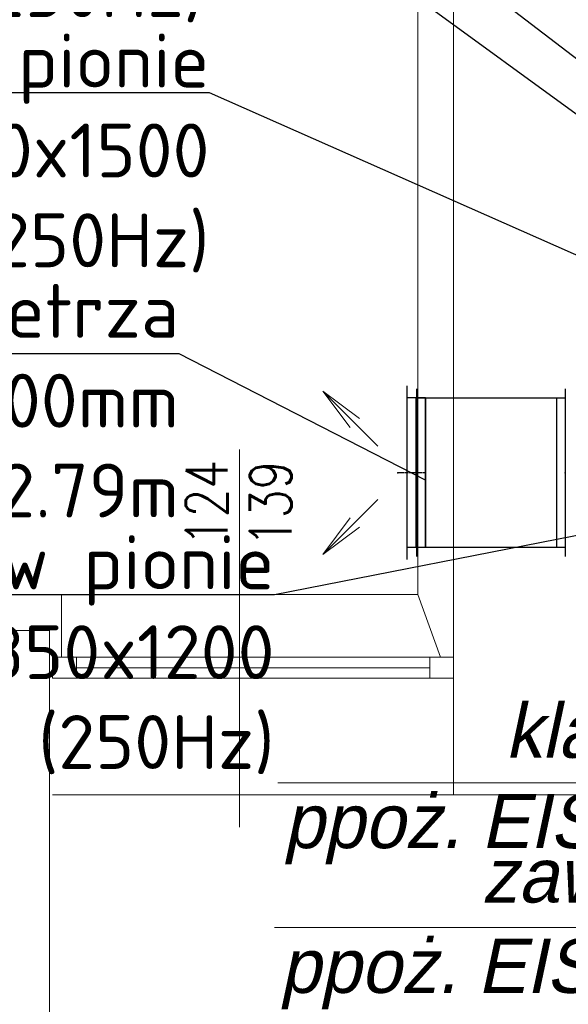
# Model space of a CAD drawing. Header units: millimetres. Extents: x 12823 to 36134, y -75536 to -5600.
# Tile 7 of 26: x 29183 to 29366, y -74439 to -74110. Entities that reach past the tile are written whole.
import ezdxf
from ezdxf import colors
from ezdxf.entities.mleader import LeaderData, LeaderLine
from ezdxf.enums import TextEntityAlignment as Align
from ezdxf.math import Vec2, Vec3

# ---------------------------------------------------------------- set-up
doc = ezdxf.new("R2010")
doc.units = ezdxf.units.MM
doc.linetypes.add('CENTER', pattern=[0.55, 0.37, -0.06, 0.06, -0.06])
doc.layers.get('0').update_dxf_attribs({"lineweight": 0})
for name, color, linetype, lineweight in [('TK-CO-stary budynek zasilanie', 88, 'Continuous', 30), ('TK-podklad', 252, 'Continuous', 13), ('TK-V-opis', 7, 'Continuous', 15), ('TK_OPIS WENT NAWIEW', 7, 'Continuous', 13), ('WEN_WR-_ZLICZAC', 34, 'Continuous', 30)]:
    doc.layers.add(name, color=color, linetype=linetype, lineweight=lineweight)
doc.layers.add('WEN_WR-_ATRYBUT', color=6, linetype='Continuous')
doc.layers.add('WEN_WR-_OSIE', color=2, linetype='CENTER')
doc.styles.add('ETYKIETY_PRZEWODOW_NA_RZUCIE', font='txt', dxfattribs={"oblique": 12, "height": 200})
doc.styles.add('OPIS', font='simplex.shx', dxfattribs={"width": 0.75, "height": 18})
doc.styles.add('SIMPLEX', font='simplex.shx')
doc.styles.add('STYL_WENTYLE', font='arial.ttf', dxfattribs={"width": 0.8})

# ---------------------------------------------------------------- blocks, each defined once
blk = doc.blocks.new('_None')
blk = doc.blocks.new('QD-500X400CNWR-_496-74896075_24')
at = {"ltscale": 22}
for p, q in [((0, -280), (0, 280)), ((496.7, -280), (496.7, 280)), ((30, -250), (30, 250)), ((466.7, -250), (466.7, 250))]:
    blk.add_line(p, q, dxfattribs=at)
blk.add_lwpolyline([(0, 250), (496.7, 250), (496.7, -250), (0, -250)], close=True, dxfattribs=at)
for p in [(0, 0), (496.7, 0)]:
    blk.add_point(p, dxfattribs=at)
at = {"layer": 'WEN_WR-_ATRYBUT', "ltscale": 22, "style": 'STYL_WENTYLE', "width": 0.8, "flags": 8}
blk.add_attdef('WENTYLE', text='', height=200, dxfattribs=at).set_placement((248.4, 0), align=Align.BOTTOM_LEFT)
at = {"layer": 'WEN_WR-_OSIE', "ltscale": 22, "style": 'STYL_WENTYLE', "width": 0.8, "flags": 8}
blk.add_attdef('FI_KANALU', text='', height=40, dxfattribs=at).set_placement((248.4, 0), align=Align.MIDDLE_CENTER)
blk = doc.blocks.new('ZS500500SO_21')
at = {"ltscale": 22}
for p, q in [((-62, -290), (-62, 290)), ((0, 250), (-62, 250)), ((-31, -250), (-31, 250)), ((0, -250), (0, 250)), ((0, -250), (-62, -250))]:
    blk.add_line(p, q, dxfattribs=at)
for p in [(-93, 0), (0, 0)]:
    blk.add_point(p, dxfattribs=at)
at = {"layer": 'WEN_WR-_OSIE', "ltscale": 22}
blk.add_line((0, 0), (-93, 0), dxfattribs=at)
at = {"layer": 'WEN_WR-_ATRYBUT', "ltscale": 22, "style": 'STYL_WENTYLE', "width": 0.8, "flags": 8}
blk.add_attdef('WENTYLE', text='', height=200, dxfattribs=at).set_placement((0, 0), align=Align.BOTTOM_LEFT)
blk = doc.blocks.new('G$C44078408')
at = {"layer": 'TK-podklad', "ltscale": 22}
for p, q in [((1421.95, 1480.4), (1421.95, 1223.4)), ((1195.95, 1223.4), (1421.95, 1223.4)), ((1421.95, 1223.4), (1302.95, 1223.4)), ((1302.95, 1223.4), (1302.95, 1202.4)), ((1421.95, 1223.4), (1429.57, 1202.4)), ((1433.95, 1156.4), (1299.95, 1156.4))]:
    blk.add_line(p, q, dxfattribs=at)
at = {"layer": 'TK-podklad', "linetype": 'Continuous'}
for p, q in [((1433.95, 1468.4), (1433.95, 1156.4)), ((1362.45, 1271.87), (1362.45, 1145.7)), ((1362.45, 1271.87), (1362.45, 1148.9)), ((1198.95, 1211.4), (1298.95, 1211.4)), ((1298.95, 1211.4), (1298.95, 912.4)), ((1425.95, 1202.4), (1307.95, 1202.4)), ((1425.95, 1198.9), (1307.95, 1198.9)), ((1425.95, 1195.4), (1307.95, 1195.4)), ((1433.95, 1156.4), (1742.95, 1156.4))]:
    blk.add_line(p, q, dxfattribs=at)
for points in [[(1299.95, 1202.4), (1307.95, 1202.4), (1307.95, 1195.4), (1299.95, 1195.4)], [(1425.95, 1202.4), (1433.95, 1202.4), (1433.95, 1195.4), (1425.95, 1195.4)]]:
    blk.add_lwpolyline(points, close=True, dxfattribs=at)
at = {"layer": 'TK-podklad', "linetype": 'Continuous', "style": 'SIMPLEX', "width": 0.8}
for s, p in [('124', (1358.44, 1239.57)), ('139', (1379.8, 1239.32))]:
    blk.add_text(s, height=13.984, rotation=90, dxfattribs=at).set_placement(p)
blk = doc.blocks.new('STRZAŁKA NAWIEW')
at = {"layer": 'TK_OPIS WENT NAWIEW', "ltscale": 2}
for q in [(24405.63, -21410.03), (24414.86, -21416.19), (24411.79, -21419.26)]:
    blk.add_line((24424.01, -21428.41), q, dxfattribs=at)

msp = doc.modelspace()

# ---------------------------------------------------------------- linework, layer by layer
at = {"layer": 'TK-CO-stary budynek zasilanie', "color": 1, "lineweight": 9}
for points in [[(29268.22, -74413.09), (29401.14, -74413.09), (29502.08, -74322.96)], [(29269.43, -74364.72), (29402.35, -74364.72), (29477.89, -74321.14)]]:
    msp.add_lwpolyline(points, dxfattribs=at)

# ---------------------------------------------------------------- block references
at = {"layer": 'TK-podklad', "ltscale": 22}
msp.add_blockref('G$C44078408', (27894.17, -75525.18), dxfattribs=at)
at = {"layer": 'TK_OPIS WENT NAWIEW', "xscale": -1, "rotation": 270}
msp.add_blockref('STRZAŁKA NAWIEW', (50712.83, -98657.81), dxfattribs=at)
at = {"layer": 'TK_OPIS WENT NAWIEW', "rotation": 270}
msp.add_blockref('STRZAŁKA NAWIEW', (50712.83, -49864.38), dxfattribs=at)
at = {"layer": 'WEN_WR-_ZLICZAC', "ltscale": 22, "xscale": 0.1, "yscale": 0.1, "zscale": 0.1}
msp.add_blockref('ZS500500SO_21', (29318.75, -74261.1), dxfattribs=at)
at = {"layer": 'WEN_WR-_ZLICZAC', "ltscale": 22, "xscale": 0.1, "yscale": 0.1, "zscale": 0.1, "rotation": 180}
msp.add_blockref('QD-500X400CNWR-_496-74896075_24', (29365.43, -74261.1), dxfattribs=at)

# ---------------------------------------------------------------- texts
at = {"layer": 'TK-CO-stary budynek zasilanie', "color": 1, "ltscale": 22, "char_height": 18.116, "width": 423.6117, "attachment_point": 1, "style": 'ETYKIETY_PRZEWODOW_NA_RZUCIE'}
for s, insert in [('\\A1;\\pxqr;klapa\\Pppoż. EIS60', (28979.69, -74338.22)), ('\\A1;\\pxqr;zawór\\Pppoż. EIS60', (28978.48, -74386.59))]:
    msp.add_mtext(s, dxfattribs=dict(at, insert=insert))

# ---------------------------------------------------------------- leaders
at = {"layer": 'TK-V-opis'}
ml = msp.add_multileader_mtext('Standard', dxfattribs=at)
ml.set_content('\\A1;\\pxqr;{\\W1;\\fISOCPEUR|b0|i0|c238|p34;tłumik akustyczny w pionie\\P400x300x1200\\Ptłumienie 17dB (250Hz)}', color=256, style='OPIS')
ml.set_leader_properties()
ml.set_arrow_properties(name='NONE')
ml.build(insert=Vec2(0, 0))
ml.multileader.update_dxf_attribs({"text_left_attachment_type": 6, "text_right_attachment_type": 6, "dogleg_length": 0, "arrow_head_size": 0})
ctx = ml.context
ctx.base_point, ctx.char_height, ctx.arrow_head_size, ctx.landing_gap_size, ctx.plane_origin = Vec3(28945.92, -73942.53), 18, 0, 0, Vec3(29397.64, -74478.62)
ctx.left_attachment, ctx.right_attachment, ctx.text_align_type = 6, 6, 2
notes = []
notes.append((ctx, [(0, (1, 1, 0), (29242.92, -73942.53), (-1, 0), 0, [(0, [(29395.33, -74136.6)], 0, [])])]))
ctx.mtext.insert, ctx.mtext.width, ctx.mtext.alignment, ctx.mtext.flow_direction = Vec3(29242.92, -73922.73), 351.6608, 3, 5
ml = msp.add_multileader_mtext('Standard', dxfattribs=at)
ml.set_content('\\A1;\\pxqr;{\\W1;\\fISOCPEUR|b0|i0|c238|p34;NW1 - centrala wentylacyjna}', color=256, style='OPIS')
ml.set_leader_properties()
ml.set_arrow_properties(name='NONE')
ml.build(insert=Vec2(0, 0))
ml.multileader.update_dxf_attribs({"text_left_attachment_type": 6, "text_right_attachment_type": 6, "dogleg_length": 0, "arrow_head_size": 0})
ctx = ml.context
ctx.base_point, ctx.char_height, ctx.arrow_head_size, ctx.landing_gap_size, ctx.plane_origin = Vec3(28929.72, -74025.92), 18, 0, 0, Vec3(29390.9, -74516.1)
ctx.left_attachment, ctx.right_attachment, ctx.text_align_type = 6, 6, 2
notes.append((ctx, [(0, (1, 1, 0), (29242.92, -74025.92), (-1, 0), 0, [(0, [(29375.33, -74127.59)], 0, [])])]))
ctx.mtext.insert, ctx.mtext.width, ctx.mtext.alignment, ctx.mtext.flow_direction = Vec3(29242.92, -74002.52), 351.6608, 3, 5
ml = msp.add_multileader_mtext('Standard', dxfattribs=at)
ml.set_content('\\A1;\\pxqr;{\\W1;\\fISOCPEUR|b0|i0|c238|p34;tłumik akustyczny w pionie\\P800x350x1000\\Ptłumienie 25dB (250Hz)}', color=256, style='OPIS')
ml.set_leader_properties()
ml.set_arrow_properties(name='NONE')
ml.build(insert=Vec2(0, 0))
ml.multileader.update_dxf_attribs({"text_left_attachment_type": 6, "text_right_attachment_type": 6, "dogleg_length": 0, "arrow_head_size": 0})
ctx = ml.context
ctx.base_point, ctx.char_height, ctx.arrow_head_size, ctx.landing_gap_size, ctx.plane_origin = Vec3(28947.73, -74050.67), 18, 0, 0, Vec3(29399.45, -74509.48)
ctx.left_attachment, ctx.right_attachment, ctx.text_align_type = 6, 6, 2
notes.append((ctx, [(0, (1, 1, 0), (29244.73, -74050.67), (-1, 0), 0, [(0, [(29425.03, -74182.1)], 0, [])])]))
ctx.mtext.insert, ctx.mtext.width, ctx.mtext.alignment, ctx.mtext.flow_direction = Vec3(29244.73, -74030.87), 351.6608, 3, 5
ml = msp.add_multileader_mtext('Standard', dxfattribs=at)
ml.set_content('\\A1;\\pxqr;{\\W1;\\fISOCPEUR|b0|i0|c238|p34;tłumik akustyczny w pionie\\P400x300x1500\\Ptłumienie 21dB (250Hz)}', color=256, style='OPIS')
ml.set_leader_properties()
ml.set_arrow_properties(name='NONE')
ml.build(insert=Vec2(0, 0))
ml.multileader.update_dxf_attribs({"text_left_attachment_type": 6, "text_right_attachment_type": 6, "dogleg_length": 0, "arrow_head_size": 0})
ctx = ml.context
ctx.base_point, ctx.char_height, ctx.arrow_head_size, ctx.landing_gap_size, ctx.plane_origin = Vec3(28949.55, -74134.22), 18, 0, 0, Vec3(29401.27, -74590.47)
ctx.left_attachment, ctx.right_attachment, ctx.text_align_type = 6, 6, 2
notes.append((ctx, [(0, (1, 1, 0), (29246.55, -74134.22), (-1, 0), 0, [(0, [(29446.87, -74222.86)], 0, [])])]))
ctx.mtext.insert, ctx.mtext.width, ctx.mtext.alignment, ctx.mtext.flow_direction = Vec3(29246.55, -74114.42), 351.6608, 3, 5
ml = msp.add_multileader_mtext('Standard', dxfattribs=at)
ml.set_content('\\A1;\\pxqr;{\\W1;\\fISOCPEUR|b0|i0|c238|p34;wyrzutnia powietrza\\P500x500mm\\Pspód:+2.79m}', color=256, style='OPIS')
ml.set_leader_properties()
ml.set_arrow_properties(name='NONE')
ml.build(insert=Vec2(0, 0))
ml.multileader.update_dxf_attribs({"text_left_attachment_type": 6, "text_right_attachment_type": 6, "dogleg_length": 0, "arrow_head_size": 0})
ctx = ml.context
ctx.base_point, ctx.char_height, ctx.arrow_head_size, ctx.landing_gap_size, ctx.plane_origin = Vec3(29016.79, -74221.42), 18, 0, 0, Vec3(29316.31, -74595.62)
ctx.left_attachment, ctx.right_attachment, ctx.text_align_type = 6, 6, 2
notes.append((ctx, [(0, (1, 1, 0), (29236.39, -74221.42), (-1, 0), 0, [(0, [(29318.7, -74263.6)], 0, [])])]))
ctx.mtext.insert, ctx.mtext.width, ctx.mtext.alignment, ctx.mtext.flow_direction = Vec3(29236.39, -74198.02), 351.6608, 3, 5
ml = msp.add_multileader_mtext('Standard', dxfattribs=at)
ml.set_content('\\A1;\\pxqr;{\\W1;\\fISOCPEUR|b0|i0|c238|p34;tłumik akustyczny w pionie\\P800x350x1200\\Ptłumienie 30dB (250Hz)}', color=256, style='OPIS')
ml.set_leader_properties()
ml.set_arrow_properties(name='NONE')
ml.build(insert=Vec2(0, 0))
ml.multileader.update_dxf_attribs({"text_left_attachment_type": 6, "text_right_attachment_type": 6, "dogleg_length": 0, "arrow_head_size": 0})
ctx = ml.context
ctx.base_point, ctx.char_height, ctx.arrow_head_size, ctx.landing_gap_size, ctx.plane_origin = Vec3(28971.28, -74301.86), 18, 0, 0, Vec3(29399.45, -74598.48)
ctx.left_attachment, ctx.right_attachment, ctx.text_align_type = 6, 6, 2
notes.append((ctx, [(0, (1, 1, 0), (29268.28, -74301.86), (-1, 0), 0, [(0, [(29425.03, -74271.1)], 0, [])])]))
ctx.mtext.insert, ctx.mtext.width, ctx.mtext.alignment, ctx.mtext.flow_direction = Vec3(29268.28, -74282.06), 351.6608, 3, 5
for ctx, leaders in notes:
    for number, flags, end, landing, length, lines in leaders:
        leader = LeaderData()
        leader.index, (leader.has_last_leader_line, leader.has_dogleg_vector, leader.attachment_direction) = number, flags
        leader.last_leader_point, leader.dogleg_vector, leader.dogleg_length = Vec3(end), Vec3(landing), length
        for number, points, colour, breaks in lines:
            line = LeaderLine()
            line.index, line.vertices, line.color, line.breaks = number, Vec3.list(points), colors.encode_raw_color(colour), breaks
            leader.lines.append(line)
        ctx.leaders.append(leader)

doc.saveas('drawing.dxf')
